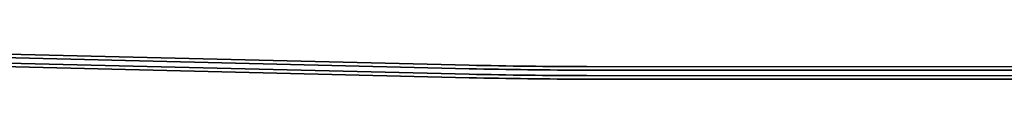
# Model space of a CAD drawing. Header units: metres. Extents: x -5203299 to 2078834, y 245743 to 5817682.
# Tile 5 of 256: x 363846 to 367840, y 5810274 to 5810408. Entities that reach past the tile are written whole.
import ezdxf

# ---------------------------------------------------------------- set-up
doc = ezdxf.new("R2010")
doc.units = ezdxf.units.M
doc.header["$LTSCALE"] = 0.5
doc.layers.add('99.04_Gleisplanung VP 02_23-EB-1236L-A-FAHRKANTE', color=150, linetype='Continuous', lineweight=35, true_color=0x007fff)
doc.layers.add('99.04_Gleisplanung VP 02_23-EB-1236R-A-FAHRKANTE', color=150, linetype='Continuous', lineweight=35, true_color=0x007fff)
doc.layers.add('Keine', color=7, linetype='Continuous', lineweight=9)

# ---------------------------------------------------------------- blocks, each defined once
blk = doc.blocks.new('_23-07-06_Massenplan_TB_Weiterführende Schule-4 (3D)')
at = {"layer": '99.04_Gleisplanung VP 02_23-EB-1236L-A-FAHRKANTE', "flags": 128}
for points in [[(562.05, 13.23), (-195.68, 13.28), (-195.68, 13.28, -0.005965), (-243.4, 13.85), (-243.4, 13.85), (-243.4, 13.85), (-544.46, 21.05, -0.000153)], [(562.05, 14.66), (-195.68, 14.71, -0.005965), (-243.37, 15.28), (-544.42, 22.49)]]:
    blk.add_lwpolyline(points, format="xyb", dxfattribs=at)
at = {"layer": '99.04_Gleisplanung VP 02_23-EB-1236R-A-FAHRKANTE', "flags": 128}
for points in [[(563.02, 18.31), (-195.63, 18.36), (-195.63, 18.36, -0.005965), (-243.33, 18.93), (-544.41, 26.14)], [(563.02, 16.88), (-195.63, 16.93, -0.005965), (-243.36, 17.5), (-544.44, 24.7)]]:
    blk.add_lwpolyline(points, format="xyb", dxfattribs=at)

msp = doc.modelspace()

# ---------------------------------------------------------------- block references
at = {"layer": 'Keine', "color": 1, "xscale": 10, "yscale": 10, "zscale": 10}
msp.add_blockref('_23-07-06_Massenplan_TB_Weiterführende Schule-4 (3D)', (368102.5, 5810146.9), dxfattribs=at)

doc.saveas('drawing.dxf')
